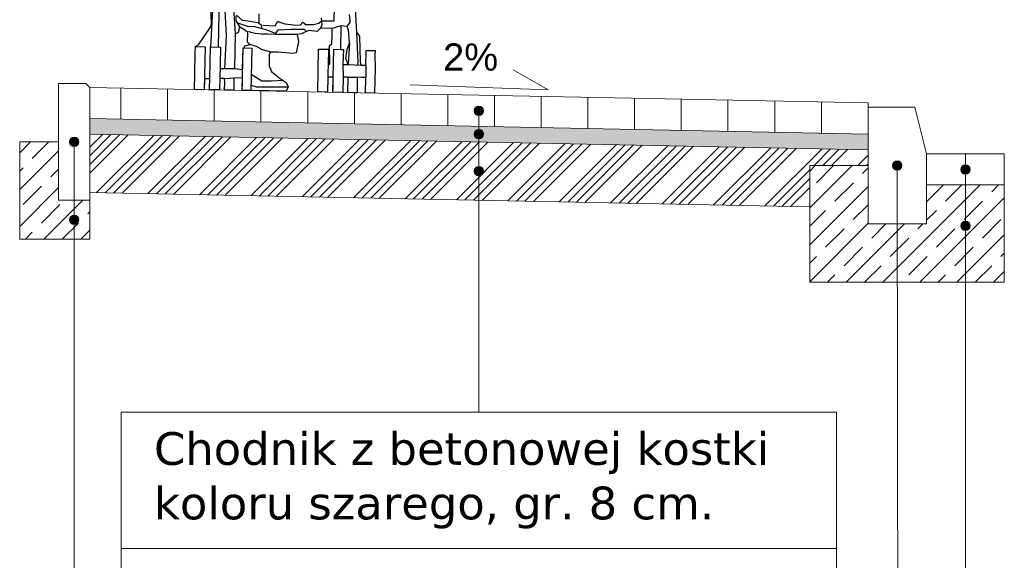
# Model space of a CAD drawing. Header units: millimetres. Extents: x 2422 to 2697, y 999 to 1037.
# Tile 43 of 48: x 2669.28 to 2671.81, y 1032.8 to 1034.19. Entities that reach past the tile are written whole.
import ezdxf

# ---------------------------------------------------------------- set-up
doc = ezdxf.new("R2010")
doc.units = ezdxf.units.MM
for name, color, linetype, lineweight in [('_JB_Chodnik', 52, 'Continuous', 9), ('_JB_Opisowe', 7, 'Continuous', 0), ('_JB_Podsypka', 30, 'Continuous', 9), ('_JB_Ława', 1, 'Continuous', 13), ('_JB_Ściek', 150, 'Continuous', 13), ('kraweznik', 5, 'Continuous', 13), ('podbudowa_z_gr.stab', 203, 'Continuous', 13)]:
    doc.layers.add(name, color=color, linetype=linetype, lineweight=lineweight)
doc.styles.add('kuba', font='verdana.ttf', dxfattribs={"height": 0.1})
doc.styles.get("Standard").update_dxf_attribs({"font": 'arial.ttf'})

# ---------------------------------------------------------------- blocks, each defined once
blk = doc.blocks.new('R117')
for p, q in [((-167.9, 435.5), (-146.4, 155.8)), ((-166.9, 413), (-166.9, 125.5)), ((-146.4, 431.6), (-122.9, 160.6)), ((-178.7, 373.9), (-186.8, 125.5)), ((179.3, 368), (194, 171.4)), ((135.3, 199.8), (135.3, 236)), ((-185.5, 186.1), (-188.4, 226.2)), ((-121.9, 207.6), (-121.9, 195.9)), ((-121, 209.6), (-105.3, 196.9)), ((-61.3, 191), (-61.3, 214.5)), ((101.1, 207.6), (102, 199.8)), ((174.4, 217.4), (176.4, 202.7)), ((-188.4, 177.3), (-185.5, 186.1)), ((-121.9, 195.9), (-112.1, 179.2)), ((-118, 190), (-91.6, 181.2)), ((-105.3, 196.9), (-88.7, 195.9)), ((-91.6, 181.2), (-73, 181.2)), ((-88.7, 195.9), (-61.3, 191)), ((-73, 181.2), (-53.5, 176.3)), ((-53.5, 184.1), (-64.2, 191)), ((-53.5, 176.3), (-53.5, 184.1)), ((-50.5, 185.1), (-19.2, 184.1)), ((-19.2, 184.1), (-12.4, 195.9)), ((-12.4, 195.9), (-6.5, 193.9)), ((-6.5, 193.9), (6.2, 190)), ((6.2, 190), (28.7, 187.1)), ((28.7, 187.1), (46.3, 187.1)), ((46.3, 187.1), (53.1, 194.9)), ((53.1, 194.9), (61, 189)), ((61, 189), (82.5, 189)), ((82.5, 189), (95.2, 192.9)), ((95.2, 192.9), (102, 199.8)), ((103, 188), (100.1, 180.2)), ((102, 199.8), (103, 188)), ((102, 199.8), (115.7, 199.8)), ((115.7, 199.8), (135.3, 199.8)), ((152.9, 187.1), (130.4, 180.2)), ((169.5, 186.1), (152.9, 187.1)), ((152.9, 187.1), (153.8, 125.5)), ((176.4, 196.9), (169.5, 188)), ((173.4, 177.3), (169.5, 186.1)), ((176.4, 202.7), (176.4, 196.9)), ((-218.8, 130.3), (-188.4, 177.3)), ((-146.4, 155.8), (-149.3, 69.7)), ((-115.1, 163.6), (-122.9, 160.6)), ((-122.9, 160.6), (-122.9, 69.7)), ((-122.9, 160.6), (-122.9, 160.6)), ((-112.1, 179.2), (-115.1, 163.6)), ((-96.5, 170.4), (-112.1, 179.2)), ((-89.7, 164.6), (-96.5, 170.4)), ((-90.6, 140.1), (-89.7, 164.6)), ((-81.8, 165.6), (-87.7, 167.5)), ((-71.1, 162.6), (-81.8, 165.6)), ((-55.4, 161.6), (-71.1, 162.6)), ((-38.8, 161.6), (-55.4, 161.6)), ((-53.5, 176.3), (-40.8, 173.4)), ((-40.8, 173.4), (-18.3, 164.6)), ((-18.3, 161.6), (-38.8, 161.6)), ((0.3, 161.6), (-18.3, 161.6)), ((-17.3, 162.6), (-10.4, 173.4)), ((-10.4, 173.4), (22.8, 176.3)), ((39.6, 162.8), (0.3, 161.6)), ((22.8, 176.3), (57, 176.3)), ((50.2, 164.6), (39.6, 162.8)), ((39.6, 162.8), (43.4, 144)), ((59, 168.5), (50.2, 164.6)), ((57, 176.3), (63.7, 170.6)), ((69.8, 173.4), (59, 168.5)), ((91.3, 171.4), (69.8, 173.4)), ((100.1, 180.2), (91.3, 171.4)), ((130.4, 180.2), (100.1, 180.2)), ((130.4, 163.6), (130.4, 180.2)), ((130.4, 140.1), (130.4, 163.6)), ((176.4, 143.1), (173.4, 177.3)), ((194, 171.4), (199.9, 92.2)), ((194, 171.4), (202.8, 161.6)), ((202.8, 161.6), (205.7, 94.2)), ((-226.6, 125.5), (-218.8, 130.3)), ((-97.9, 124.5), (-97.3, 130.3)), ((-97.3, 130.3), (-83.8, 133.3)), ((-83.8, 133.3), (-90.6, 140.1)), ((-66.2, 128.4), (-83.8, 133.3)), ((43.4, 144), (37.5, 114.7)), ((124.5, 135.2), (130.4, 140.1)), ((126.5, 86.3), (124.5, 135.2)), ((170.5, 125.5), (176.4, 143.1)), ((176.4, 143.1), (174.4, 86.3)), ((176.4, 143.1), (176.4, 143.1)), ((-226.6, 125.5), (-201.1, 125.5)), ((-226.6, 110.8), (-226.6, 125.5)), ((-226.6, 51.1), (-226.6, 110.8)), ((-201.1, 125.5), (-201.1, 13)), ((-187.3, 41.3), (-186.8, 125.5)), ((-186.8, 125.5), (-161, 125.5)), ((-161, 125.5), (-161, 37.4)), ((-101.8, 67.8), (-101.8, 124.5)), ((-101.8, 124.5), (-97.9, 124.5)), ((-101.8, 124.5), (-78.9, 124.5)), ((-101.8, 13), (-101.8, 124.5)), ((-101.8, 124.5), (-101.8, 124.5)), ((-78.9, 124.5), (-78.9, 13)), ((-50.5, 120.6), (-66.2, 128.4)), ((-29, 114.7), (-50.5, 120.6)), ((-30.8, 113.8), (-32.9, 107.9)), ((-32.9, 107.9), (-32.1, 79)), ((-29, 114.7), (-30.8, 113.8)), ((-9.5, 114.7), (-29, 114.7)), ((27.7, 112.7), (-9.5, 114.7)), ((37.5, 114.7), (27.7, 112.7)), ((96.2, 13), (96.2, 125.5)), ((96.2, 125.5), (121.6, 125.5)), ((121.6, 125.5), (121.6, 85.4)), ((136, 13), (136, 125.5)), ((136, 125.5), (153.8, 125.5)), ((153.8, 125.5), (161.7, 125.5)), ((161.7, 125.5), (160.7, 86.3)), ((167.6, 102), (170.5, 125.5)), ((220.9, 85.5), (220.9, 124.5)), ((220.9, 124.5), (243.8, 124.5)), ((243.8, 124.5), (243.8, 112.7)), ((243.8, 112.7), (244.8, 79.5)), ((-32.1, 79), (-26.1, 63.8)), ((121.6, 96.1), (121.6, 52.1)), ((121.6, 85.4), (126.5, 86.3)), ((160.7, 86.3), (161.7, 53.1)), ((160.7, 86.3), (174.4, 86.3)), ((174.4, 86.3), (167.6, 102)), ((174.4, 86.3), (207.7, 85.2)), ((199.9, 92.2), (198.9, 85.7)), ((205.7, 94.2), (207.7, 85.2)), ((207.7, 85.2), (220.9, 85.5)), ((220.9, 85.5), (221.3, 53.1)), ((244.8, 79.5), (244.8, 13)), ((-161, 69.7), (-122.9, 69.7)), ((-122.9, 69.7), (-101.8, 67.8)), ((-78.9, 56), (-50.5, 39.6)), ((-26.1, 63.8), (-5.5, 48.2)), ((129.4, 52.1), (121.6, 52.1)), ((121.6, 52.1), (121.6, 13)), ((136, 52.1), (129.4, 52.1)), ((136, 26.7), (136, 52.1)), ((172.4, 53.1), (161.7, 53.1)), ((161.7, 53.1), (161.7, 13)), ((175, 53.2), (172.4, 53.1)), ((174.9, 13), (175, 53.2)), ((175, 53.2), (198.9, 53.9)), ((209.6, 53.1), (198.9, 53.9)), ((198.9, 53.9), (198.9, 13)), ((221.3, 53.1), (209.6, 53.1)), ((220.9, 13), (221.3, 53.1)), ((-226.6, 13), (-226.6, 51.1)), ((-189.4, 41.3), (-201.1, 41.3)), ((-201.1, 41.3), (-201.1, 13)), ((-187.3, 41.3), (-189.4, 41.3)), ((-187.5, 16.9), (-187.3, 41.3)), ((-148.3, 43.3), (-161, 43.3)), ((-161, 43.3), (-161, 16.9)), ((-148.3, 43.3), (-123.9, 45.3)), ((-147.8, 33.8), (-148.3, 43.3)), ((-147.8, 13), (-147.8, 33.8)), ((-113.1, 45.3), (-123.9, 45.3)), ((-123.9, 45.3), (-123.9, 13)), ((-101.8, 46.4), (-113.1, 45.3)), ((-101.8, 35.8), (-101.8, 46.4)), ((-101.8, 13), (-101.8, 35.8)), ((-78.9, 27.7), (-65.2, 22.8)), ((-50.5, 39.6), (-26.1, 39.6)), ((-26.1, 39.6), (3.7, 42.3)), ((-5.5, 48.2), (13, 36.5)), ((13, 36.5), (18.4, 24.7)), ((136, 13), (136, 26.7)), ((-203.1, 13), (-226.6, 13)), ((-201.1, 13), (-203.1, 13)), ((-187.1, 13), (-187.5, 16.9)), ((-186.8, 13), (-187.1, 13)), ((-163, 13), (-186.8, 13)), ((-161, 13), (-163, 13)), ((-161, 16.9), (-161, 13)), ((-146.4, 13), (-147.8, 13)), ((-125.8, 13), (-146.4, 13)), ((-123.9, 13), (-125.8, 13)), ((-78.9, 13), (-101.8, 13)), ((-100.7, 13), (-101.8, 13)), ((-78.9, 13), (-100.7, 13)), ((-77.8, 13), (-78.9, 13)), ((-75, 13), (-77.8, 13)), ((13.5, 13), (-75, 13)), ((-65.2, 22.8), (18.4, 24.7)), ((18.4, 24.7), (13.5, 13)), ((100.1, 13), (96.2, 13)), ((115.2, 13), (100.1, 13)), ((121.6, 13), (115.2, 13)), ((159.7, 13), (136, 13)), ((161.7, 13), (159.7, 13)), ((176.4, 13), (174.9, 13)), ((194, 13), (176.4, 13)), ((198.9, 13), (194, 13)), ((243.8, 13), (220.9, 13)), ((223.9, 13), (220.9, 13)), ((243.8, 13), (223.9, 13)), ((244.8, 13), (243.8, 13))]:
    blk.add_line(p, q)

msp = doc.modelspace()

# ---------------------------------------------------------------- hatches: boundary and pattern name
at = {"layer": '_JB_Opisowe', "ltscale": 0.09}
h = msp.add_hatch(color=256, dxfattribs=at)
h.dxf.hatch_style = 1
h.paths.add_polyline_path([(2670.4673, 1033.9583, -1), (2670.4433, 1033.9583, -1)])
h = msp.add_hatch(color=256, dxfattribs=at)
h.dxf.hatch_style = 1
h.paths.add_polyline_path([(2670.4673, 1033.8982, -1), (2670.4433, 1033.8982, -1)])
h = msp.add_hatch(color=256, dxfattribs=at)
h.dxf.hatch_style = 1
h.paths.add_polyline_path([(2669.4035, 1033.8783, 1), (2669.4275, 1033.8783, 1)])
h = msp.add_hatch(color=256, dxfattribs=at)
h.dxf.hatch_style = 1
h.paths.add_polyline_path([(2671.5421, 1033.8176, -1), (2671.5181, 1033.8176, -1)])
h = msp.add_hatch(color=256, dxfattribs=at)
h.dxf.hatch_style = 1
h.paths.add_polyline_path([(2670.4673, 1033.8033, -1), (2670.4433, 1033.8033, -1)])
h = msp.add_hatch(color=256, dxfattribs=at)
h.dxf.hatch_style = 1
h.paths.add_polyline_path([(2671.6931, 1033.8076, 1), (2671.7171, 1033.8076, 1)])
h = msp.add_hatch(color=256, dxfattribs=at)
h.dxf.hatch_style = 1
h.paths.add_polyline_path([(2669.4035, 1033.6783, 1), (2669.4275, 1033.6783, 1)])
h = msp.add_hatch(color=256, dxfattribs=at)
h.dxf.hatch_style = 1
h.paths.add_polyline_path([(2671.6931, 1033.6626, 1), (2671.7171, 1033.6626, 1)])
at = {"layer": '_JB_Podsypka', "lineweight": 13, "ltscale": 0.09}
h = msp.add_hatch(dxfattribs=at)
h.set_pattern_fill('AR-SAND', scale=0.0005, style=0)
h.set_pattern_definition([(37.5, (59.89303, -817.787275), (-0.00080001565, 0.02447066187), [0, -0.019304, 0, -0.02159, 0, -0.0206375]), (7.5, (59.89303, -817.787275), (0.02247616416, 0.03584125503), [0, -0.010414, 0, -0.017399, 0, -0.0066675]), (327.5, (59.87741, -817.787275), (0.03954961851, 7.185923e-05), [0, -0.00635, 0, -0.02286, 0, -0.029845]), (317.5, (59.87741, -817.787275), (0.03817782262, 0.01114646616), [0, -0.003175, 0, -0.014986, 0, -0.017145])])
h.paths.add_polyline_path([(2669.4555, 1033.8983), (2669.4555, 1033.9383), (2671.4551, 1033.8983), (2671.4551, 1033.8583)])
at = {"layer": '_JB_Ława'}
h = msp.add_hatch(dxfattribs=at)
h.set_pattern_fill('JIS_STN_1E', scale=0.067035, style=0)
h.set_pattern_definition([(45, (113.86034, -822.87699), (-0.0474007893, 0.0474007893), []), (45, (113.9076, -822.87699), (-0.0474007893, 0.0474007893), [0.0670348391, -0.0335174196])])
h.paths.add_polyline_path([(2669.2755, 1033.6283), (2669.2755, 1033.8783), (2669.3755, 1033.8783), (2669.3755, 1033.7283), (2669.4555, 1033.7283), (2669.4555, 1033.6283)])
at = {"layer": '_JB_Ława', "lineweight": 13}
h = msp.add_hatch(dxfattribs=at)
h.set_pattern_fill('JIS_STN_1E', scale=0.067035, style=0)
h.set_pattern_definition([(45, (2663.95169, 1025.02803), (-0.0474008, 0.0474008), []), (45, (2663.99895, 1025.02803), (-0.0474008, 0.0474008), [0.06703484, -0.0335174])])
h.paths.add_polyline_path([(2671.4551, 1033.6676), (2671.4551, 1033.8176), (2671.3051, 1033.8176), (2671.3051, 1033.5176), (2671.8051, 1033.5176), (2671.8051, 1033.7676), (2671.6051, 1033.7676), (2671.6051, 1033.6676)])
at = {"layer": 'podbudowa_z_gr.stab', "lineweight": 13, "ltscale": 0.09}
h = msp.add_hatch(dxfattribs=at)
h.set_pattern_fill('ANSI34', scale=0.005)
h.set_pattern_definition([(45, (63.13749, -817.70727), (-0.067351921, 0.067351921), []), (45, (63.15994, -817.70727), (-0.067351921, 0.067351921), []), (45, (63.18239, -817.70727), (-0.067351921, 0.067351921), []), (45, (63.20484, -817.70727), (-0.067351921, 0.067351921), [])])
h.paths.add_polyline_path([(2669.4555, 1033.7483), (2669.4555, 1033.8983), (2671.4551, 1033.8583), (2671.4551, 1033.8184), (2671.3551, 1033.8184), (2671.3551, 1033.8176), (2671.3051, 1033.8176), (2671.3051, 1033.7113)])

# ---------------------------------------------------------------- linework, layer by layer
at = {"layer": '_JB_Chodnik', "color": 7, "ltscale": 0.09}
msp.add_line((2669.4555, 1033.9383), (2671.4551, 1033.8983), dxfattribs=at)
msp.add_lwpolyline([(2669.4555, 1034.0183), (2671.4551, 1033.9783), (2671.4551, 1033.9676)], dxfattribs=at)
at = {"layer": '_JB_Chodnik', "ltscale": 0.02}
for points in [[(2669.5355, 1034.0167), (2669.5355, 1033.9367)], [(2669.6554, 1034.0143), (2669.6554, 1033.9343)], [(2669.7754, 1034.0119), (2669.7754, 1033.9319)], [(2669.8954, 1034.0095), (2669.8954, 1033.9295)], [(2670.0154, 1034.0071), (2670.0154, 1033.9271)], [(2670.1353, 1034.0047), (2670.1353, 1033.9247)], [(2670.2553, 1034.0023), (2670.2553, 1033.9223)], [(2670.3753, 1033.9999), (2670.3753, 1033.9199)], [(2670.4953, 1033.9975), (2670.4953, 1033.9175)], [(2670.6152, 1033.9951), (2670.6152, 1033.9151)], [(2670.7352, 1033.9927), (2670.7352, 1033.9127)], [(2670.8552, 1033.9903), (2670.8552, 1033.9103)], [(2670.9752, 1033.9879), (2670.9752, 1033.9079)], [(2671.0951, 1033.9855), (2671.0951, 1033.9055)], [(2671.2151, 1033.9831), (2671.2151, 1033.9031)], [(2671.3351, 1033.9807), (2671.3351, 1033.9007)]]:
    msp.add_lwpolyline(points, dxfattribs=at)
at = {"layer": '_JB_Opisowe'}
for p, q in [((2669.5363, 1031.8234), (2669.5363, 1033.1834)), ((2669.5363, 1033.1834), (2671.3742, 1033.1834)), ((2671.3742, 1033.1834), (2671.3742, 1031.8234)), ((2669.5364, 1032.8334), (2671.3742, 1032.8334))]:
    msp.add_line(p, q, dxfattribs=at)
at = {"layer": '_JB_Opisowe', "color": 7}
msp.add_lwpolyline([(2670.2783, 1034.0249), (2670.6331, 1034.0118), (2670.5434, 1034.0631)], dxfattribs=at)
at = {"layer": '_JB_Opisowe', "ltscale": 0.02}
for points in [[(2669.4555, 1034.0183), (2669.4555, 1033.7483)], [(2670.4553, 1033.9583), (2670.4553, 1033.1834)], [(2669.7962, 1031.3924), (2669.4155, 1031.3924), (2669.4155, 1033.8783)], [(2672.1879, 1031.3212), (2671.5335, 1031.3202), (2671.5301, 1033.8176)], [(2672.1879, 1031.7562), (2671.7051, 1031.7562), (2671.7051, 1033.4849), (2671.7051, 1033.8076)]]:
    msp.add_lwpolyline(points, dxfattribs=at)
at = {"layer": '_JB_Opisowe', "color": 240, "lineweight": 5}
for centre in [(2670.4553, 1033.9583), (2670.4553, 1033.8982), (2669.4155, 1033.8783), (2670.4553, 1033.8033), (2669.4155, 1033.6783), (2671.7051, 1033.6626)]:
    msp.add_circle(centre, 0.012, dxfattribs=at)
at = {"layer": '_JB_Opisowe', "color": 240, "lineweight": 5, "ltscale": 0.09}
for centre in [(2671.5301, 1033.8176), (2671.7051, 1033.8076)]:
    msp.add_circle(centre, 0.012, dxfattribs=at)
at = {"layer": '_JB_Podsypka', "color": 7, "ltscale": 0.09}
msp.add_line((2669.4555, 1033.8983), (2671.4551, 1033.8583), dxfattribs=at)
at = {"layer": '_JB_Ława', "color": 7}
for points in [[(2669.4555, 1033.7283), (2669.4555, 1033.6283), (2669.2755, 1033.6283), (2669.2755, 1033.8783), (2669.3755, 1033.8783)], [(2671.4551, 1033.8176), (2671.3051, 1033.8176), (2671.3051, 1033.5176), (2671.8051, 1033.5176), (2671.8051, 1033.7676)]]:
    msp.add_lwpolyline(points, dxfattribs=at)
at = {"layer": '_JB_Ściek', "ltscale": 0.09}
msp.add_line((2671.7051, 1033.8476), (2671.7051, 1033.7676), dxfattribs=at)
at = {"layer": '_JB_Ściek', "color": 7, "ltscale": 0.09}
msp.add_lwpolyline([(2671.6051, 1033.8476), (2671.8051, 1033.8476), (2671.8051, 1033.7676), (2671.6051, 1033.7676)], close=True, dxfattribs=at)
at = {"layer": 'kraweznik', "color": 7, "ltscale": 0.09}
msp.add_lwpolyline([(2669.4555, 1034.0183), (2669.4555, 1033.7283), (2669.3755, 1033.7283), (2669.3755, 1034.0283), (2669.4455, 1034.0283), (2669.4555, 1034.0183)], dxfattribs=at)
at = {"layer": 'kraweznik', "color": 7}
msp.add_lwpolyline([(2671.6051, 1033.6676), (2671.4551, 1033.6676), (2671.4551, 1033.9676), (2671.5751, 1033.9676), (2671.6051, 1033.8476)], close=True, dxfattribs=at)
at = {"layer": 'podbudowa_z_gr.stab', "color": 7, "ltscale": 0.09}
msp.add_line((2669.4555, 1033.7483), (2671.3051, 1033.7113), dxfattribs=at)

# ---------------------------------------------------------------- block references
at = {"xscale": 0.000981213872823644, "yscale": 0.000981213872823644, "zscale": 0.000981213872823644, "rotation": 358.8542370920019}
msp.add_blockref('R117', (2669.9467, 1033.9958), dxfattribs=at)

# ---------------------------------------------------------------- texts
at = {"layer": '_JB_Opisowe', "color": 7, "insert": (2670.3632, 1034.1314), "char_height": 0.07, "attachment_point": 1, "rotation": 360}
msp.add_mtext_dynamic_manual_height_columns('2%', width=0.150779, gutter_width=0.35, heights=[0], dxfattribs=at)
at = {"layer": '_JB_Opisowe', "insert": (2669.5364, 1033.0084), "char_height": 0.084, "width": 1.837802, "attachment_point": 4, "style": 'kuba'}
msp.add_mtext('\\pxl1,t42;Chodnik z betonowej kostki koloru szarego, gr. 8 cm. ', dxfattribs=at)

doc.saveas('drawing.dxf')
